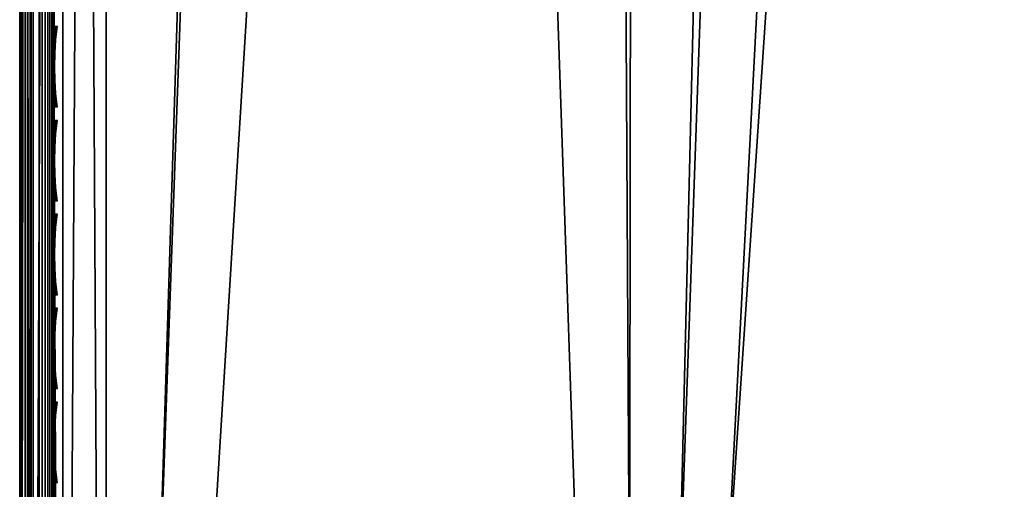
# Model space of a CAD drawing. Header units: inches. Extents: x -6.6 to 28, y -34.6 to 0.
# Tile 135 of 256: x -6.6 to -3.8, y -24.6 to -23.2. Entities that reach past the tile are written whole.
import ezdxf

# ---------------------------------------------------------------- set-up
doc = ezdxf.new("R2010")
doc.units = ezdxf.units.IN
doc.header["$LTSCALE"] = 0.03937
doc.header["$MEASUREMENT"] = 0
for name, color, linetype in [('A-FURN-3-ST', 151, 'Continuous'), ('A-FURN-3-ST-SEAM', 250, 'Continuous'), ('A-FURN-3-STITCH', 15, 'Continuous')]:
    doc.layers.add(name, color=color, linetype=linetype)

msp = doc.modelspace()

# ---------------------------------------------------------------- meshes
at = {"layer": 'A-FURN-3-ST'}
mesh = msp.add_polyface(dxfattribs=at)
corners = [(-6.6038, -29.7968, 5.125), (-6.6373, -7.1339, 5.25), (-6.6038, -7.1339, 5.125), (-6.5123, -29.7968, 5.0335), (-6.5123, -7.1339, 5.0335), (-6.3873, -29.7968, 5), (-6.3873, -7.1339, 5), (-6.5123, -29.188, 17.9665), (-6.3873, -7.7342, 18), (-6.5123, -7.7342, 17.9665), (-6.6038, -29.188, 17.875), (-6.6038, -7.7342, 17.875), (-6.6373, -29.188, 17.75), (-6.6373, -7.7342, 17.75), (-5.676, -7.0732, 5), (-4.9743, -6.9418, 5), (-4.8449, -29.7439, 5), (-4.2893, -6.741, 5), (-3.6277, -6.4728, 5), (-3.3072, -29.6112, 5), (-2.9963, -6.1398, 5), (-2.4012, -5.7454, 5), (-1.8485, -5.2936, 5), (12.141, -23.1363, 5), (-1.3437, -4.7888, 5), (14.4329, -21.0703, 5), (-0.8919, -4.2361, 5), (16.499, -18.7783, 5), (9.6476, -24.9542, 5), (8.3337, -25.7639, 5), (6.9796, -26.5045, 5), (5.589, -27.174, 5), (4.1656, -27.7706, 5), (2.7133, -28.2927, 5), (1.2358, -28.7389, 5), (-0.2628, -29.108, 5), (-1.7785, -29.399, 5), (-6.6373, -30.0468, 5.5002), (-6.6373, -6.8837, 5.5), (-6.6373, -30.038, 16.9007), (-6.6373, -6.8837, 16.9), (-6.3873, -29.188, 18), (-5.6133, -7.6702, 18), (-4.8767, -29.1359, 18), (-4.8496, -7.5289, 18), (-4.1039, -7.3118, 18), (-3.3837, -7.021, 18), (-3.3708, -29.0057, 18), (-2.6962, -6.6594, 18), (-1.8737, -28.7977, 18), (-0.3894, -28.5125, 18), (-2.0485, -6.2308, 18), (1.0782, -28.1509, 18), (2.5251, -27.7137, 18), (3.9475, -27.2023, 18), (5.3414, -26.6179, 18), (6.7033, -25.9621, 18), (8.0293, -25.2367, 18), (9.3161, -24.4436, 18), (11.7579, -22.6632, 18), (-1.4471, -5.7395, 18), (14.0025, -20.6398, 18), (-0.8979, -5.1903, 18), (16.0259, -18.3952, 18), (-0.4065, -4.5888, 18)]
mesh.append_faces([[corners[k] for k in face] for face in [(0, 1, 2), (3, 2, 4), (5, 4, 6), (7, 8, 9), (10, 9, 11), (12, 11, 13), (6, 14, 5), (5, 14, 15), (16, 15, 17), (16, 17, 18), (16, 18, 19), (19, 18, 20), (19, 20, 21), (22, 23, 21), (24, 25, 22), (26, 27, 24), (28, 29, 21), (21, 29, 30), (21, 30, 31), (31, 32, 21), (21, 32, 33), (21, 33, 34), (34, 35, 21), (21, 35, 36), (21, 36, 19), (1, 37, 38), (38, 39, 40), (40, 39, 12), (40, 12, 13), (8, 41, 42), (42, 41, 43), (42, 43, 44), (44, 43, 45), (45, 43, 46), (46, 43, 47), (46, 47, 48), (48, 47, 49), (48, 49, 50), (48, 50, 51), (51, 50, 52), (51, 52, 53), (53, 54, 51), (51, 54, 55), (51, 55, 56), (56, 57, 51), (51, 57, 58), (51, 59, 60), (60, 61, 62), (62, 63, 64)]])
mesh = msp.add_polyface(dxfattribs=at)
corners = [(-6.6373, -29.7968, 5.25), (-6.6373, -7.1339, 5.25), (-6.6038, -29.7968, 5.125), (-6.6038, -7.1339, 5.125), (-6.5123, -29.7968, 5.0335), (-6.5123, -7.1339, 5.0335), (-6.3873, -29.7968, 5), (-6.4421, -29.4013, 17.9729), (-6.3873, -29.188, 18), (-6.5123, -29.188, 17.9665), (-6.564, -29.3882, 17.9072), (-6.6038, -29.188, 17.875), (-6.5899, -29.3823, 17.8774), (-6.6252, -29.3688, 17.8092), (-6.6373, -29.3537, 17.7337), (-6.6373, -29.188, 17.75), (-6.3873, -7.7342, 18), (-6.5123, -7.7342, 17.9665), (-6.6038, -7.7342, 17.875), (-4.8767, -29.1359, 18), (-5.094, -29.3486, 17.9817), (0.4621, -29.4263, 17.1009), (1.1199, -29.2789, 16.9008), (1.8578, -29.0541, 17.1009), (2.5774, -28.8534, 16.9008), (2.5251, -27.7137, 18), (1.0782, -28.1509, 18), (1.6104, -28.2081, 17.9817), (0.2554, -28.5694, 17.9817), (0.3034, -28.7684, 17.9228), (1.6679, -28.4045, 17.9228), (0.3496, -28.9598, 17.8209), (1.7231, -28.5936, 17.8209), (0.3908, -29.1308, 17.6781), (1.7725, -28.7623, 17.6781), (0.4243, -29.2697, 17.5024), (1.8126, -28.8995, 17.5024), (0.4483, -29.3689, 17.3055), (1.8412, -28.9975, 17.3055), (-0.3894, -28.5125, 18), (-1.0971, -28.8622, 17.9817), (-1.0585, -29.0632, 17.9228), (-1.0214, -29.2566, 17.8209), (-0.9882, -29.4293, 17.6781), (-1.8737, -28.7977, 18), (-2.4424, -29.0882, 17.9817), (-2.4131, -29.2908, 17.9228), (-2.385, -29.4857, 17.8209), (-3.3708, -29.0057, 18), (-3.776, -29.2495, 17.9817), (-3.7561, -29.4532, 17.9228), (1.1221, -29.2874, 5.5004), (2.58, -28.8617, 5.5004), (0.4575, -29.4075, 5.2891), (0.4442, -29.3524, 5.1956), (1.8364, -28.9811, 5.1956), (1.8523, -29.0355, 5.2891), (0.4269, -29.2806, 5.1182), (1.8157, -28.9103, 5.1182), (0.3914, -29.1333, 5.0303), (1.7731, -28.7648, 5.0303), (-0.9878, -29.4318, 5.0303), (-1.7785, -29.399, 5), (-0.2628, -29.108, 5), (1.2358, -28.7389, 5), (1.8622, -29.0692, 5.3932), (0.4657, -29.4416, 5.3932), (-4.9743, -6.9418, 5), (-4.8449, -29.7439, 5), (-6.6373, -30.0468, 5.5002), (-6.6373, -30.038, 16.9007), (-6.6373, -6.8837, 5.5)]
mesh.append_faces([[corners[k] for k in face] for face in [(0, 1, 2), (2, 3, 4), (4, 5, 6), (7, 8, 9), (10, 9, 11), (12, 11, 13), (14, 13, 15), (15, 13, 11), (8, 16, 9), (9, 17, 11), (11, 18, 15), (19, 8, 20), (21, 22, 23), (23, 22, 24), (25, 26, 27), (27, 26, 28), (27, 28, 29, 30), (30, 29, 31, 32), (32, 31, 33, 34), (34, 33, 35, 36), (36, 35, 37, 38), (38, 37, 21, 23), (26, 39, 28), (28, 39, 40), (28, 40, 41, 29), (29, 41, 42, 31), (31, 42, 43, 33), (39, 44, 40), (40, 44, 45), (40, 45, 46, 41), (41, 46, 47, 42), (44, 48, 45), (45, 48, 49), (45, 49, 50, 46), (48, 19, 49), (49, 19, 20), (22, 51, 52), (53, 54, 55, 56), (54, 57, 58, 55), (57, 59, 60, 58), (61, 62, 63), (61, 63, 59), (59, 63, 64), (59, 64, 60), (65, 51, 66), (66, 53, 56, 65), (6, 67, 68), (0, 69, 1), (69, 70, 71)]])
at = {"layer": 'A-FURN-3-ST-SEAM'}
mesh = msp.add_polyface(dxfattribs=at)
corners = [(-6.5639, -14.8885, 17.8563), (-6.5501, -14.8885, 17.8675), (-6.5501, -22.0388, 17.8675), (-6.5639, -22.0388, 17.8563), (-6.5501, -29.1891, 17.8675), (-6.5639, -29.1891, 17.8563), (-6.5501, -29.3654, 17.8512), (-6.5639, -29.3633, 17.8401), (-6.5373, -29.1891, 17.9), (-6.5408, -29.3681, 17.866), (-6.5408, -29.1891, 17.8826), (-6.5373, -22.0388, 17.9), (-6.5408, -22.0388, 17.8826), (-6.5373, -14.8885, 17.9), (-6.5408, -14.8885, 17.8826), (-6.5373, -7.7382, 17.9), (-6.5806, -29.3623, 17.8344), (-6.5806, -29.1891, 17.8505), (-6.5806, -22.0388, 17.8505), (-6.5806, -14.8885, 17.8505), (-6.6145, -14.8885, 17.8588), (-6.5983, -14.8885, 17.8515), (-6.5983, -22.0388, 17.8515), (-6.6145, -22.0388, 17.8588), (-6.5983, -29.1891, 17.8515), (-6.6145, -29.1891, 17.8588), (-6.5983, -29.3625, 17.8354), (-6.6145, -29.3638, 17.8426), (-6.6355, -29.3689, 17.8701), (-6.6355, -29.1891, 17.8868), (-6.6355, -22.0388, 17.8868), (-6.6355, -14.8885, 17.8868), (-6.6322, -14.8885, 17.9217), (-6.6371, -14.8885, 17.9045), (-6.6371, -22.0388, 17.9045), (-6.6322, -22.0388, 17.9217), (-6.6371, -29.1891, 17.9045), (-6.6322, -29.1891, 17.9217), (-6.6371, -29.3721, 17.8875), (-6.6322, -29.3753, 17.9044), (-6.5718, -29.3799, 17.9294), (-6.5561, -29.3784, 17.9214), (-6.5561, -29.1891, 17.939), (-6.5718, -29.1891, 17.9472), (-6.5561, -22.0388, 17.939), (-6.5718, -22.0388, 17.9472), (-6.5561, -14.8885, 17.939), (-6.5718, -14.8885, 17.9472), (-6.5444, -29.376, 17.9082), (-6.5444, -29.1891, 17.9255), (-6.5444, -22.0388, 17.9255), (-6.5444, -14.8885, 17.9255), (-6.5373, -29.3711, 17.8831), (-6.5444, -7.7382, 17.9255), (-6.6069, -14.8885, 17.9459), (-6.6069, -22.0388, 17.9459), (-6.6069, -29.1891, 17.9459), (-6.6218, -14.8885, 17.9362), (-6.6218, -22.0388, 17.9362), (-6.6218, -29.1891, 17.9362), (-6.6218, -29.3779, 17.9187), (-6.6069, -29.3797, 17.9282), (-6.5501, -7.7382, 17.8675), (-6.5408, -7.7382, 17.8826)]
mesh.append_faces([[corners[k] for k in face] for face in [(0, 1, 2, 3), (3, 2, 4, 5), (5, 4, 6, 7), (8, 9, 10), (8, 10, 11), (11, 10, 12), (11, 12, 13), (13, 12, 14), (13, 14, 15), (7, 16, 17, 5), (5, 17, 18, 3), (3, 18, 19, 0), (20, 21, 22, 23), (23, 22, 24, 25), (25, 24, 26, 27), (27, 28, 29, 25), (25, 29, 30, 23), (23, 30, 31, 20), (32, 33, 34, 35), (35, 34, 36, 37), (37, 36, 38, 39), (40, 41, 42, 43), (43, 42, 44, 45), (45, 44, 46, 47), (41, 48, 49, 42), (42, 49, 50, 44), (44, 50, 51, 46), (49, 52, 8), (49, 8, 50), (50, 8, 11), (50, 11, 51), (51, 11, 13), (51, 13, 53), (47, 54, 55, 45), (45, 55, 56, 43), (54, 57, 58, 55), (55, 58, 59, 56), (56, 59, 60, 61), (57, 32, 35, 58), (58, 35, 37, 59), (59, 37, 39, 60), (62, 63, 14, 1), (1, 14, 12, 2), (2, 12, 10, 4), (4, 10, 9, 6), (21, 19, 18, 22), (22, 18, 17, 24), (24, 17, 16, 26), (33, 31, 30, 34), (34, 30, 29, 36), (36, 29, 28, 38)]])
at = {"layer": 'A-FURN-3-STITCH'}
mesh = msp.add_polymesh((7, 4), dxfattribs=at)
for k, corner in enumerate([(-6.528, -23.2576, 17.9558), (-6.5302, -23.2576, 17.9543), (-6.5345, -23.2575, 17.9514), (-6.5367, -23.2575, 17.9499), (-6.5323, -23.2961, 17.9615), (-6.537, -23.2961, 17.9637), (-6.5413, -23.296, 17.9608), (-6.5409, -23.296, 17.9556), (-6.5349, -23.3349, 17.9646), (-6.5396, -23.335, 17.9669), (-6.5439, -23.3349, 17.964), (-6.5435, -23.3348, 17.9588), (-6.5358, -23.374, 17.9652), (-6.5404, -23.3741, 17.9675), (-6.5447, -23.374, 17.9646), (-6.5444, -23.3739, 17.9594), (-6.5349, -23.4131, 17.9633), (-6.5396, -23.4131, 17.9656), (-6.5439, -23.4131, 17.9627), (-6.5435, -23.413, 17.9575), (-6.5323, -23.4518, 17.9589), (-6.537, -23.4519, 17.9611), (-6.5413, -23.4518, 17.9582), (-6.5409, -23.4517, 17.953), (-6.528, -23.4901, 17.9519), (-6.5302, -23.4901, 17.9505), (-6.5345, -23.49, 17.9476), (-6.5367, -23.49, 17.9461)]):
    mesh.set_mesh_vertex(divmod(k, 4), corner)
mesh = msp.add_polymesh((7, 4), dxfattribs=at)
for k, corner in enumerate([(-6.528, -23.5291, 17.9558), (-6.5302, -23.5291, 17.9543), (-6.5345, -23.5291, 17.9514), (-6.5367, -23.529, 17.9499), (-6.5323, -23.5676, 17.9615), (-6.537, -23.5676, 17.9637), (-6.5413, -23.5676, 17.9608), (-6.5409, -23.5675, 17.9556), (-6.5349, -23.6065, 17.9646), (-6.5396, -23.6065, 17.9669), (-6.5439, -23.6065, 17.964), (-6.5435, -23.6064, 17.9588), (-6.5358, -23.6456, 17.9652), (-6.5404, -23.6456, 17.9675), (-6.5447, -23.6455, 17.9646), (-6.5444, -23.6455, 17.9594), (-6.5349, -23.6846, 17.9633), (-6.5396, -23.6846, 17.9656), (-6.5439, -23.6846, 17.9627), (-6.5435, -23.6845, 17.9575), (-6.5323, -23.7234, 17.9589), (-6.537, -23.7234, 17.9611), (-6.5413, -23.7234, 17.9582), (-6.5409, -23.7233, 17.953), (-6.528, -23.7616, 17.9519), (-6.5302, -23.7616, 17.9505), (-6.5345, -23.7615, 17.9476), (-6.5367, -23.7615, 17.9461)]):
    mesh.set_mesh_vertex(divmod(k, 4), corner)
mesh = msp.add_polymesh((7, 4), dxfattribs=at)
for k, corner in enumerate([(-6.528, -23.8007, 17.9558), (-6.5302, -23.8006, 17.9543), (-6.5345, -23.8006, 17.9514), (-6.5367, -23.8006, 17.9499), (-6.5323, -23.8391, 17.9615), (-6.537, -23.8392, 17.9637), (-6.5413, -23.8391, 17.9608), (-6.5409, -23.839, 17.9556), (-6.5349, -23.878, 17.9646), (-6.5396, -23.878, 17.9669), (-6.5439, -23.878, 17.964), (-6.5435, -23.8779, 17.9588), (-6.5358, -23.9171, 17.9652), (-6.5404, -23.9171, 17.9675), (-6.5447, -23.9171, 17.9646), (-6.5444, -23.917, 17.9594), (-6.5349, -23.9561, 17.9633), (-6.5396, -23.9562, 17.9656), (-6.5439, -23.9561, 17.9627), (-6.5435, -23.956, 17.9575), (-6.5323, -23.9949, 17.9589), (-6.537, -23.9949, 17.9611), (-6.5413, -23.9949, 17.9582), (-6.5409, -23.9948, 17.953), (-6.528, -24.0331, 17.9519), (-6.5302, -24.0331, 17.9505), (-6.5345, -24.0331, 17.9476), (-6.5367, -24.033, 17.9461)]):
    mesh.set_mesh_vertex(divmod(k, 4), corner)
mesh = msp.add_polymesh((7, 4), dxfattribs=at)
for k, corner in enumerate([(-6.528, -24.0722, 17.9558), (-6.5302, -24.0722, 17.9543), (-6.5345, -24.0721, 17.9514), (-6.5367, -24.0721, 17.9499), (-6.5323, -24.1106, 17.9615), (-6.537, -24.1107, 17.9637), (-6.5413, -24.1106, 17.9608), (-6.5409, -24.1105, 17.9556), (-6.5349, -24.1495, 17.9646), (-6.5396, -24.1496, 17.9669), (-6.5439, -24.1495, 17.964), (-6.5435, -24.1494, 17.9588), (-6.5358, -24.1886, 17.9652), (-6.5404, -24.1887, 17.9675), (-6.5447, -24.1886, 17.9646), (-6.5444, -24.1885, 17.9594), (-6.5349, -24.2277, 17.9633), (-6.5396, -24.2277, 17.9656), (-6.5439, -24.2277, 17.9627), (-6.5435, -24.2276, 17.9575), (-6.5323, -24.2664, 17.9589), (-6.537, -24.2665, 17.9611), (-6.5413, -24.2664, 17.9582), (-6.5409, -24.2663, 17.953), (-6.528, -24.3047, 17.9519), (-6.5302, -24.3046, 17.9505), (-6.5345, -24.3046, 17.9476), (-6.5367, -24.3046, 17.9461)]):
    mesh.set_mesh_vertex(divmod(k, 4), corner)
mesh = msp.add_polymesh((7, 4), dxfattribs=at)
for k, corner in enumerate([(-6.528, -24.3437, 17.9558), (-6.5302, -24.3437, 17.9543), (-6.5345, -24.3436, 17.9514), (-6.5367, -24.3436, 17.9499), (-6.5323, -24.3822, 17.9615), (-6.537, -24.3822, 17.9637), (-6.5413, -24.3822, 17.9608), (-6.5409, -24.3821, 17.9556), (-6.5349, -24.4211, 17.9646), (-6.5396, -24.4211, 17.9669), (-6.5439, -24.421, 17.964), (-6.5435, -24.421, 17.9588), (-6.5358, -24.4601, 17.9652), (-6.5404, -24.4602, 17.9675), (-6.5447, -24.4601, 17.9646), (-6.5444, -24.4601, 17.9594), (-6.5349, -24.4992, 17.9633), (-6.5396, -24.4992, 17.9656), (-6.5439, -24.4992, 17.9627), (-6.5435, -24.4991, 17.9575), (-6.5323, -24.538, 17.9589), (-6.537, -24.538, 17.9611), (-6.5413, -24.5379, 17.9582), (-6.5409, -24.5379, 17.953), (-6.528, -24.5762, 17.9519), (-6.5302, -24.5762, 17.9505), (-6.5345, -24.5761, 17.9476), (-6.5367, -24.5761, 17.9461)]):
    mesh.set_mesh_vertex(divmod(k, 4), corner)

doc.saveas('drawing.dxf')
